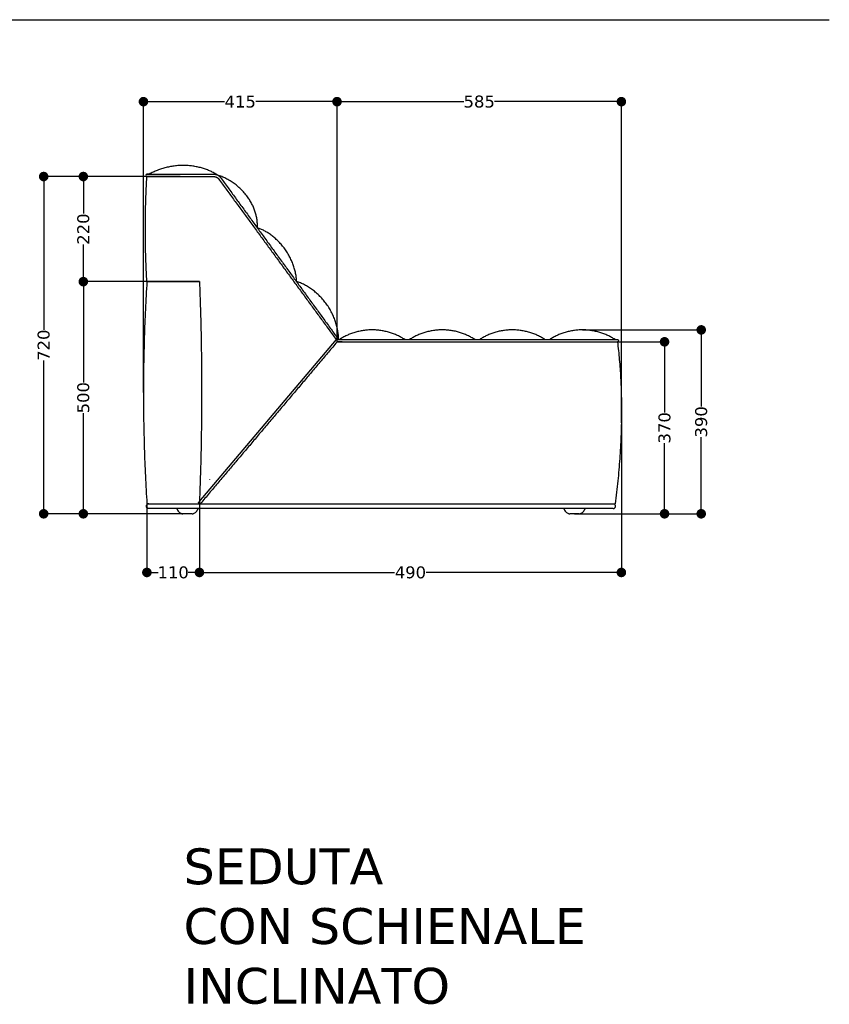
# Model space of a CAD drawing. Header units: millimetres. Extents: x 1665 to 5042, y -9544 to 1467.
# Tile 5 of 7: x 3347 to 5042, y -3769 to -1708. Entities that reach past the tile are written whole.
import ezdxf

# ---------------------------------------------------------------- set-up
doc = ezdxf.new("R2010")
doc.units = ezdxf.units.MM
doc.layers.get('0').update_dxf_attribs({"true_color": 0x000000})
doc.styles.add('MDF', font='verdana.ttf')
doc.dimstyles.new('MDF', dxfattribs={"dimtxt": 25, "dimasz": 20, "dimexe": 0.18, "dimexo": 0.0625, "dimgap": 2, "dimtad": 0, "dimtoh": 1, "dimdec": 0, "dimzin": 1, "dimdsep": 46, "dimtxsty": 'MDF', "dimblk": 'DOT', "dimcen": 0.09, "dimadec": 0, "dimazin": 0, "dimtfac": 1, "dimtdec": 4, "dimtix": 1, "dimtofl": 0, "dimtmove": 1, "dimatfit": 3, "dimfxl": 1, "dimtolj": 1, "dimtzin": 1, "dimarcsym": 0})

# ---------------------------------------------------------------- blocks, each defined once
blk = doc.blocks.new('_Dot')
at = {"color": 0, "linetype": 'ByBlock', "lineweight": -2}
blk.add_line((-0.5, 0), (-1, 0), dxfattribs=at)
at = {"color": 0, "linetype": 'ByBlock', "const_width": 0.5}
blk.add_lwpolyline([(-0.25, 0, 1), (0.25, 0, 1)], format="xyb", close=True, dxfattribs=at)
blk = doc.blocks.new('*D6')
at = {"color": 0, "lineweight": -2}
for p, q in [((4606.4, -2552), (4606.4, -2865.3)), ((3723.2, -2715.8), (3723.2, -2865.3)), ((3743.2, -2865.1), (4131.8, -2865.1)), ((4586.4, -2865.1), (4197.8, -2865.1))]:
    blk.add_line(p, q, dxfattribs=at)
at = {"layer": 'Defpoints', "color": 0}
for p in [(4606.4, -2551.9), (3723.2, -2715.7), (4606.4, -2865.1)]:
    blk.add_point(p, dxfattribs=at)
at = {"color": 0, "lineweight": -2, "xscale": 20, "yscale": 20, "zscale": 20, "rotation": 180}
blk.add_blockref('_Dot', (3723.2, -2865.1), dxfattribs=at)
at = {"color": 0, "lineweight": -2, "xscale": 20, "yscale": 20, "zscale": 20}
blk.add_blockref('_Dot', (4606.4, -2865.1), dxfattribs=at)
at = {"color": 0, "insert": (4164.8, -2865.1), "char_height": 25, "attachment_point": 5, "style": 'MDF'}
blk.add_mtext('\\A1;490', dxfattribs=at)
blk = doc.blocks.new('*D7')
at = {"color": 0, "lineweight": -2}
for p, q in [((3606, -2488.7), (3606, -1879.3)), ((3626, -1879.5), (3775.7, -1879.5)), ((3991.2, -1879.5), (3841.5, -1879.5)), ((4011.2, -2382.6), (4011.2, -1879.3))]:
    blk.add_line(p, q, dxfattribs=at)
at = {"layer": 'Defpoints', "color": 0}
for p in [(3606, -1879.5), (4011.2, -2382.6), (3606, -2488.8)]:
    blk.add_point(p, dxfattribs=at)
at = {"color": 0, "lineweight": -2, "xscale": 20, "yscale": 20, "zscale": 20, "rotation": 180}
blk.add_blockref('_Dot', (3606, -1879.5), dxfattribs=at)
at = {"color": 0, "lineweight": -2, "xscale": 20, "yscale": 20, "zscale": 20}
blk.add_blockref('_Dot', (4011.2, -1879.5), dxfattribs=at)
at = {"color": 0, "insert": (3808.6, -1879.5), "char_height": 25, "attachment_point": 5, "style": 'MDF'}
blk.add_mtext('\\A1;415', dxfattribs=at)
blk = doc.blocks.new('*D8')
at = {"color": 0, "lineweight": -2}
for p, q in [((4011.2, -2382.6), (4011.2, -1879.3)), ((4031.2, -1879.5), (4276.8, -1879.5)), ((4586.4, -1879.5), (4340.8, -1879.5)), ((4606.4, -2551.9), (4606.4, -1879.3))]:
    blk.add_line(p, q, dxfattribs=at)
at = {"layer": 'Defpoints', "color": 0}
for p in [(4606.4, -1879.5), (4011.2, -2382.6), (4606.4, -2551.9)]:
    blk.add_point(p, dxfattribs=at)
at = {"color": 0, "lineweight": -2, "xscale": 20, "yscale": 20, "zscale": 20, "rotation": 180}
blk.add_blockref('_Dot', (4011.2, -1879.5), dxfattribs=at)
at = {"color": 0, "lineweight": -2, "xscale": 20, "yscale": 20, "zscale": 20}
blk.add_blockref('_Dot', (4606.4, -1879.5), dxfattribs=at)
at = {"color": 0, "insert": (4308.8, -1879.5), "char_height": 25, "attachment_point": 5, "style": 'MDF'}
blk.add_mtext('\\A1;585', dxfattribs=at)
blk = doc.blocks.new('*D10')
at = {"color": 0, "lineweight": -2}
for p, q in [((3688.1, -2256.3), (3480.1, -2256.3)), ((3480.2, -2276.3), (3480.2, -2467.2)), ((3480.2, -2722.3), (3480.2, -2531.4)), ((3688.1, -2742.3), (3480.1, -2742.3))]:
    blk.add_line(p, q, dxfattribs=at)
at = {"layer": 'Defpoints', "color": 0}
for p in [(3480.2, -2256.3), (3688.2, -2256.3), (3688.2, -2742.3)]:
    blk.add_point(p, dxfattribs=at)
at = {"color": 0, "lineweight": -2, "xscale": 20, "yscale": 20, "zscale": 20}
for p, rotation in [((3480.2, -2256.3), 90), ((3480.2, -2742.3), 270)]:
    blk.add_blockref('_Dot', p, dxfattribs=dict(at, rotation=rotation))
at = {"color": 0, "insert": (3480.2, -2499.3), "char_height": 25, "attachment_point": 5, "rotation": 90, "style": 'MDF'}
blk.add_mtext('\\A1;500', dxfattribs=at)
blk = doc.blocks.new('*D11')
at = {"color": 0, "lineweight": -2}
for p, q in [((4547.6, -2382.3), (4696.8, -2382.3)), ((4696.7, -2402.3), (4696.7, -2530.1)), ((4696.7, -2722.3), (4696.7, -2594.5)), ((4517.8, -2742.3), (4696.8, -2742.3))]:
    blk.add_line(p, q, dxfattribs=at)
at = {"layer": 'Defpoints', "color": 0}
for p in [(4547.5, -2382.3), (4517.7, -2742.3), (4696.7, -2742.3)]:
    blk.add_point(p, dxfattribs=at)
at = {"color": 0, "lineweight": -2, "xscale": 20, "yscale": 20, "zscale": 20}
for p, rotation in [((4696.7, -2382.3), 90), ((4696.7, -2742.3), 270)]:
    blk.add_blockref('_Dot', p, dxfattribs=dict(at, rotation=rotation))
at = {"color": 0, "insert": (4696.7, -2562.3), "char_height": 25, "attachment_point": 5, "rotation": 90, "style": 'MDF'}
blk.add_mtext('\\A1;370', dxfattribs=at)
blk = doc.blocks.new('*D12')
at = {"color": 0, "lineweight": -2}
for p, q in [((3682.9, -2036.3), (3480.1, -2036.3)), ((3480.2, -2056.3), (3480.2, -2114)), ((3480.2, -2236.3), (3480.2, -2178.6)), ((3723.1, -2256.3), (3480.1, -2256.3))]:
    blk.add_line(p, q, dxfattribs=at)
at = {"layer": 'Defpoints', "color": 0}
for p in [(3480.2, -2036.3), (3683, -2036.3), (3723.2, -2256.3)]:
    blk.add_point(p, dxfattribs=at)
at = {"color": 0, "lineweight": -2, "xscale": 20, "yscale": 20, "zscale": 20}
for p, rotation in [((3480.2, -2036.3), 90), ((3480.2, -2256.3), 270)]:
    blk.add_blockref('_Dot', p, dxfattribs=dict(at, rotation=rotation))
at = {"color": 0, "insert": (3480.2, -2146.3), "char_height": 25, "attachment_point": 5, "rotation": 90, "style": 'MDF'}
blk.add_mtext('\\A1;220', dxfattribs=at)
blk = doc.blocks.new('*D13')
at = {"color": 0, "lineweight": -2}
for p, q in [((3723.2, -2715.8), (3723.2, -2865.3)), ((3613.2, -2721.4), (3613.2, -2865.3)), ((3633.2, -2865.1), (3636.9, -2865.1)), ((3703.2, -2865.1), (3699.5, -2865.1))]:
    blk.add_line(p, q, dxfattribs=at)
at = {"layer": 'Defpoints', "color": 0}
for p in [(3723.2, -2715.7), (3613.2, -2721.3), (3723.2, -2865.1)]:
    blk.add_point(p, dxfattribs=at)
at = {"color": 0, "lineweight": -2, "xscale": 20, "yscale": 20, "zscale": 20, "rotation": 180}
blk.add_blockref('_Dot', (3613.2, -2865.1), dxfattribs=at)
at = {"color": 0, "lineweight": -2, "xscale": 20, "yscale": 20, "zscale": 20}
blk.add_blockref('_Dot', (3723.2, -2865.1), dxfattribs=at)
at = {"color": 0, "insert": (3668.2, -2865.1), "char_height": 25, "attachment_point": 5, "style": 'MDF'}
blk.add_mtext('\\A1;110', dxfattribs=at)
blk = doc.blocks.new('*D14')
at = {"color": 0, "lineweight": -2}
for p, q in [((4524.9, -2357.3), (4773.6, -2357.3)), ((4773.5, -2377.3), (4773.5, -2517.6)), ((4773.5, -2722.3), (4773.5, -2582)), ((4508.3, -2742.3), (4773.6, -2742.3))]:
    blk.add_line(p, q, dxfattribs=at)
at = {"layer": 'Defpoints', "color": 0}
for p in [(4524.8, -2357.3), (4508.2, -2742.3), (4773.5, -2742.3)]:
    blk.add_point(p, dxfattribs=at)
at = {"color": 0, "lineweight": -2, "xscale": 20, "yscale": 20, "zscale": 20}
for p, rotation in [((4773.5, -2357.3), 90), ((4773.5, -2742.3), 270)]:
    blk.add_blockref('_Dot', p, dxfattribs=dict(at, rotation=rotation))
at = {"color": 0, "insert": (4773.5, -2549.8), "char_height": 25, "attachment_point": 5, "rotation": 90, "style": 'MDF'}
blk.add_mtext('\\A1;390', dxfattribs=at)
blk = doc.blocks.new('*D16')
at = {"color": 0, "lineweight": -2}
for p, q in [((3613.1, -2036.3), (3397, -2036.3)), ((3397.2, -2056.3), (3397.2, -2357)), ((3397.2, -2722.3), (3397.2, -2421.7)), ((3690.2, -2742.3), (3397, -2742.3))]:
    blk.add_line(p, q, dxfattribs=at)
at = {"layer": 'Defpoints', "color": 0}
for p in [(3613.2, -2036.3), (3397.2, -2742.3), (3690.3, -2742.3)]:
    blk.add_point(p, dxfattribs=at)
at = {"color": 0, "lineweight": -2, "xscale": 20, "yscale": 20, "zscale": 20}
for p, rotation in [((3397.2, -2036.3), 90), ((3397.2, -2742.3), 270)]:
    blk.add_blockref('_Dot', p, dxfattribs=dict(at, rotation=rotation))
at = {"color": 0, "insert": (3397.2, -2389.3), "char_height": 25, "attachment_point": 5, "rotation": 90, "style": 'MDF'}
blk.add_mtext('\\A1;720', dxfattribs=at)

msp = doc.modelspace()

# ---------------------------------------------------------------- linework, layer by layer
at = {"linetype": 'Continuous'}
for points in [[(1664.6, -1707.9), (5041.6, -1707.9)], [(4009.3, -2377.3), (3722, -2717.1)], [(4011.2, -2377.3), (4009.3, -2377.3)], [(4016.3, -2377.3), (4598.2, -2377.3)]]:
    msp.add_lwpolyline(points, dxfattribs=at)
msp.add_arc((3613.2, -2033.8), 2.5, 90, 270, dxfattribs=at)
at = {"linetype": 'Continuous', "extrusion": (0, 0, -1)}
for centre, start, end in [((-4598.2, -2379.8), 90, 270), ((-3723.9, -2718.7), 221.9572, 41.9572)]:
    msp.add_arc(centre, 2.5, start, end, dxfattribs=at)
at = {"linetype": 'Continuous'}
for points, weights, degree in [([(3761.2, -2033.2), (3692.4, -1990.1), (3618.2, -2031.3)], [1, 0.836367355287, 1], 2), ([(3752.8, -2036.3), (3759.8, -2036.3), (3763.6, -2041.5)], [1, 0.89175139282, 1], 2), ([(3753.1, -2031.3), (3762.4, -2031.3), (3767.6, -2038.5)], [1, 0.891751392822, 1], 2), ([(3844.4, -2143.5), (3849.2, -2061.4), (3761.2, -2033.2)], [1, 0.732964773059, 1], 2), ([(3926.7, -2255.9), (3922.6, -2169.9), (3844.4, -2143.5)], [1, 0.736751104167, 1], 2), ([(4014.3, -2377.3), (4014.4, -2285.3), (3926.7, -2255.9)], [1, 0.736751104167, 1], 2), ([(4152.9, -2377.3), (4084.6, -2333.4), (4016.3, -2377.3)], [1, 0.836367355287, 1], 2), ([(4299.6, -2377.3), (4231.3, -2333.4), (4163.1, -2377.3)], [1, 0.836367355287, 1], 2), ([(4446.3, -2377.3), (4378.1, -2333.4), (4309.8, -2377.3)], [1, 0.836367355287, 1], 2), ([(4593.1, -2377.3), (4524.8, -2333.4), (4456.5, -2377.3)], [1, 0.836367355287, 1], 2), ([(4012, -2382.3), (4011.5, -2382.3), (4011.2, -2382.6)], [1, 0.913393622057, 1], 2), ([(3617.2, -2731.3), (3613.7, -2731.3), (3610.5, -2728.3), (3612.7, -2724)], [1, 0.58664041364, 0.429580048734, 0.528818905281], 3), ([(3617.2, -2731.3), (3613.7, -2731.3), (3610.5, -2728.3), (3612.7, -2724)], [1, 0.58664041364, 0.429580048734, 0.528818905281], 3), ([(3617.2, -2721.3), (3615.5, -2721.3), (3613.7, -2722.1), (3612.7, -2724)], [1, 0.746692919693, 0.589632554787, 0.528818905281], 3), ([(3617.2, -2721.3), (3615.5, -2721.3), (3613.7, -2722.1), (3612.7, -2724)], [1, 0.746692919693, 0.589632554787, 0.528818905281], 3), ([(4589.2, -2721.3), (4589.9, -2721.3), (4590.7, -2721.5), (4591.4, -2721.9)], [1, 0.870933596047, 0.766854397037, 0.687762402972], 3), ([(4589.2, -2721.3), (4589.9, -2721.3), (4590.7, -2721.5), (4591.4, -2721.9)], [1, 0.870933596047, 0.766854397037, 0.687762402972], 3), ([(4589.2, -2731.3), (4595, -2731.3), (4598.1, -2725.3), (4591.4, -2721.9)], [1, 0.462399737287, 0.358320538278, 0.687762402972], 3), ([(4589.2, -2731.3), (4595, -2731.3), (4598.1, -2725.3), (4591.4, -2721.9)], [1, 0.462399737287, 0.358320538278, 0.687762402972], 3)]:
    msp.add_rational_spline(points, weights, degree=degree, dxfattribs=at)
for points, degree in [([(3613.2, -2256.3), (3606.8, -2146.3), (3613.2, -2036.3)], 2), ([(3613.2, -2031.3), (3683.1, -2031.3), (3753.1, -2031.3)], 2), ([(3618.2, -2031.3), (3615.7, -2031.3), (3613.2, -2031.3)], 2), ([(3618.2, -2031.3), (3615.7, -2031.3), (3613.2, -2031.3)], 2), ([(3613.2, -2036.3), (3683, -2036.3), (3752.8, -2036.3)], 2), ([(3752.2, -2031.3), (3752.3, -2031.3), (3752.4, -2031.3)], 2), ([(3752.2, -2031.3), (3752.3, -2031.3), (3752.4, -2031.3)], 2), ([(3767.6, -2038.5), (3891, -2207.8), (4014.3, -2377.2)], 2), ([(3763.6, -2041.5), (3886.5, -2209.4), (4009.3, -2377.3)], 2), ([(3613.2, -2256.3), (3598.8, -2488.9), (3613.2, -2721.3)], 2), ([(3613.2, -2256.3), (3668.2, -2256.3), (3723.2, -2256.3)], 2), ([(3723.2, -2256.3), (3732.4, -2486), (3723.2, -2715.7)], 2), ([(3614.2, -2274.3), (3614.2, -2274.3), (3614.2, -2274.3)], 2), ([(4011.2, -2382.6), (3868.5, -2551.5), (3725.8, -2720.4)], 2), ([(4011.2, -2377.3), (4013.8, -2377.3), (4016.3, -2377.3)], 2), ([(4022.2, -2382.3), (4017.1, -2382.3), (4012, -2382.3)], 2), ([(4012, -2382.3), (4305.1, -2382.3), (4598.2, -2382.3)], 2), ([(4152.9, -2377.3), (4158, -2377.3), (4163.1, -2377.3)], 2), ([(4299.6, -2377.3), (4304.7, -2377.3), (4309.8, -2377.3)], 2), ([(4446.3, -2377.3), (4451.4, -2377.3), (4456.5, -2377.3)], 2), ([(4593.1, -2377.3), (4595.6, -2377.3), (4598.2, -2377.3)], 2), ([(4598.2, -2382.3), (4617.3, -2540.8), (4593.2, -2721.3)], 2), ([(3745.2, -2670.9), (3745.2, -2670.8), (3745.2, -2670.8)], 2), ([(3745.2, -2670.9), (3745.2, -2670.8), (3745.2, -2670.8)], 2), ([(3613.2, -2721.3), (4103.2, -2721.3), (4593.2, -2721.3)], 2), ([(3613.2, -2721.3), (4103.2, -2721.3), (4593.2, -2721.3)], 2), ([(4589.2, -2731.3), (4103.2, -2731.3), (3617.2, -2731.3)], 2), ([(4589.2, -2731.3), (4103.2, -2731.3), (3617.2, -2731.3)], 2), ([(3708.2, -2742.3), (3708.2, -2742.3), (3708.2, -2742.3), (3708.1, -2742.3)], 3), ([(3708.2, -2742.3), (3708.2, -2742.3), (3708.2, -2742.3), (3708.1, -2742.3)], 3), ([(4498.2, -2742.3), (4498.2, -2742.3), (4498.2, -2742.3), (4498.2, -2742.3)], 3), ([(4498.2, -2742.3), (4498.2, -2742.3), (4498.2, -2742.3), (4498.2, -2742.3)], 3), ([(4498.2, -2742.3), (4498.2, -2742.3), (4498.2, -2742.3), (4498.2, -2742.3)], 3), ([(4498.2, -2742.3), (4498.2, -2742.3), (4498.2, -2742.3), (4498.2, -2742.3)], 3), ([(4498.2, -2742.3), (4498.2, -2742.3), (4498.2, -2742.3), (4498.2, -2742.3)], 3), ([(4498.2, -2742.3), (4498.2, -2742.3), (4498.2, -2742.3), (4498.2, -2742.3)], 3)]:
    msp.add_open_spline(points, degree=degree, dxfattribs=at)
for points, knots in [([(3675.8, -2731.3), (3676.3, -2732.6), (3676.9, -2733.8), (3677.6, -2735), (3678.3, -2736.1), (3679.1, -2737.2), (3680.8, -2739.1), (3681.7, -2739.9), (3682.7, -2740.6), (3683.5, -2741.1), (3684.5, -2741.6), (3685.9, -2742), (3686.4, -2742.1), (3687, -2742.2), (3687.1, -2742.2), (3687.4, -2742.3), (3687.6, -2742.3), (3687.8, -2742.3), (3687.9, -2742.3), (3688, -2742.3), (3688, -2742.3), (3688.1, -2742.3), (3688.1, -2742.3), (3688.1, -2742.3), (3688.1, -2742.3), (3688.2, -2742.3), (3688.2, -2742.3), (3688.2, -2742.3), (3688.2, -2742.3), (3688.2, -2742.3)], [14.334981, 14.334981, 14.334981, 14.334981, 18.442704, 18.442704, 18.442704, 22.494362, 22.494362, 26.060899, 26.060899, 26.060899, 29.180445, 29.180445, 30.601476, 30.601476, 31.058803, 31.058803, 31.509489, 31.509489, 31.731805, 31.731805, 31.842958, 31.842958, 31.898537, 31.898537, 31.926327, 31.926327, 31.940221, 31.940221, 31.949027, 31.949027, 31.949027, 31.949027]), ([(3675.8, -2731.3), (3676.3, -2732.6), (3676.9, -2733.8), (3677.6, -2735), (3678.3, -2736.1), (3679.1, -2737.2), (3680.8, -2739.1), (3681.7, -2739.9), (3682.7, -2740.6), (3683.5, -2741.1), (3684.5, -2741.6), (3685.9, -2742), (3686.4, -2742.1), (3687, -2742.2), (3687.1, -2742.2), (3687.4, -2742.3), (3687.6, -2742.3), (3687.8, -2742.3), (3687.9, -2742.3), (3688, -2742.3), (3688, -2742.3), (3688.1, -2742.3), (3688.1, -2742.3), (3688.1, -2742.3), (3688.1, -2742.3), (3688.2, -2742.3), (3688.2, -2742.3), (3688.2, -2742.3), (3688.2, -2742.3), (3688.2, -2742.3)], [14.334981, 14.334981, 14.334981, 14.334981, 18.442704, 18.442704, 18.442704, 22.494362, 22.494362, 26.060899, 26.060899, 26.060899, 29.180445, 29.180445, 30.601476, 30.601476, 31.058803, 31.058803, 31.509489, 31.509489, 31.731805, 31.731805, 31.842958, 31.842958, 31.898537, 31.898537, 31.926327, 31.926327, 31.940221, 31.940221, 31.949027, 31.949027, 31.949027, 31.949027]), ([(3708.2, -2742.3), (3708.2, -2742.3), (3708.2, -2742.3), (3708.2, -2742.3), (3708.2, -2742.3), (3708.2, -2742.3), (3708.2, -2742.3), (3708.3, -2742.3), (3708.3, -2742.3), (3708.3, -2742.3), (3708.4, -2742.3), (3708.5, -2742.3), (3708.5, -2742.3), (3708.8, -2742.3), (3708.9, -2742.3), (3709.2, -2742.2), (3709.4, -2742.2), (3710, -2742.1), (3710.5, -2742), (3711.9, -2741.6), (3712.8, -2741.1), (3713.7, -2740.6), (3714.7, -2739.9), (3715.6, -2739.1), (3717.3, -2737.2), (3718.1, -2736.1), (3718.8, -2735), (3719.5, -2733.8), (3720.1, -2732.6), (3720.6, -2731.3)], [0.001579, 0.001579, 0.001579, 0.001579, 0.01042, 0.01042, 0.024314, 0.024314, 0.052102, 0.052102, 0.107677, 0.107677, 0.218827, 0.218827, 0.441144, 0.441144, 0.891831, 0.891831, 1.349158, 1.349158, 2.770192, 2.770192, 5.889744, 5.889744, 5.889744, 9.456281, 9.456281, 13.507939, 13.507939, 13.507939, 17.615661, 17.615661, 17.615661, 17.615661]), ([(3708.2, -2742.3), (3708.2, -2742.3), (3708.2, -2742.3), (3708.2, -2742.3), (3708.2, -2742.3), (3708.2, -2742.3), (3708.2, -2742.3), (3708.3, -2742.3), (3708.3, -2742.3), (3708.3, -2742.3), (3708.4, -2742.3), (3708.5, -2742.3), (3708.5, -2742.3), (3708.8, -2742.3), (3708.9, -2742.3), (3709.2, -2742.2), (3709.4, -2742.2), (3710, -2742.1), (3710.5, -2742), (3711.9, -2741.6), (3712.8, -2741.1), (3713.7, -2740.6), (3714.7, -2739.9), (3715.6, -2739.1), (3717.3, -2737.2), (3718.1, -2736.1), (3718.8, -2735), (3719.5, -2733.8), (3720.1, -2732.6), (3720.6, -2731.3)], [0.001255, 0.001255, 0.001255, 0.001255, 0.010421, 0.010421, 0.024315, 0.024315, 0.052104, 0.052104, 0.107681, 0.107681, 0.218836, 0.218836, 0.441162, 0.441162, 0.891867, 0.891867, 1.349212, 1.349212, 2.770301, 2.770301, 5.889954, 5.889954, 5.889954, 9.456574, 9.456574, 13.508289, 13.508289, 13.508289, 17.616045, 17.616045, 17.616045, 17.616045]), ([(3708.2, -2742.3), (3708.2, -2742.3), (3708.2, -2742.3), (3708.2, -2742.3), (3708.2, -2742.3), (3708.2, -2742.3), (3708.2, -2742.3), (3708.3, -2742.3), (3708.3, -2742.3), (3708.3, -2742.3), (3708.4, -2742.3), (3708.5, -2742.3), (3708.5, -2742.3), (3708.8, -2742.3), (3708.9, -2742.3), (3709.2, -2742.2), (3709.4, -2742.2), (3710, -2742.1), (3710.5, -2742), (3711.9, -2741.6), (3712.8, -2741.1), (3713.7, -2740.6), (3714.7, -2739.9), (3715.6, -2739.1), (3717.3, -2737.2), (3718.1, -2736.1), (3718.8, -2735), (3719.5, -2733.8), (3720.1, -2732.6), (3720.6, -2731.3)], [0.001579, 0.001579, 0.001579, 0.001579, 0.01042, 0.01042, 0.024314, 0.024314, 0.052102, 0.052102, 0.107677, 0.107677, 0.218827, 0.218827, 0.441144, 0.441144, 0.891831, 0.891831, 1.349158, 1.349158, 2.770192, 2.770192, 5.889744, 5.889744, 5.889744, 9.456281, 9.456281, 13.507939, 13.507939, 13.507939, 17.615661, 17.615661, 17.615661, 17.615661]), ([(3708.2, -2742.3), (3708.2, -2742.3), (3708.2, -2742.3), (3708.2, -2742.3), (3708.2, -2742.3), (3708.2, -2742.3), (3708.2, -2742.3), (3708.3, -2742.3), (3708.3, -2742.3), (3708.3, -2742.3), (3708.4, -2742.3), (3708.5, -2742.3), (3708.5, -2742.3), (3708.8, -2742.3), (3708.9, -2742.3), (3709.2, -2742.2), (3709.4, -2742.2), (3710, -2742.1), (3710.5, -2742), (3711.9, -2741.6), (3712.8, -2741.1), (3713.7, -2740.6), (3714.7, -2739.9), (3715.6, -2739.1), (3717.3, -2737.2), (3718.1, -2736.1), (3718.8, -2735), (3719.5, -2733.8), (3720.1, -2732.6), (3720.6, -2731.3)], [0.001255, 0.001255, 0.001255, 0.001255, 0.010421, 0.010421, 0.024315, 0.024315, 0.052104, 0.052104, 0.107681, 0.107681, 0.218836, 0.218836, 0.441162, 0.441162, 0.891867, 0.891867, 1.349212, 1.349212, 2.770301, 2.770301, 5.889954, 5.889954, 5.889954, 9.456574, 9.456574, 13.508289, 13.508289, 13.508289, 17.616045, 17.616045, 17.616045, 17.616045]), ([(4485.8, -2731.3), (4486.3, -2732.6), (4486.9, -2733.8), (4487.6, -2735), (4488.3, -2736.1), (4489.1, -2737.2), (4490.8, -2739.1), (4491.7, -2739.9), (4492.7, -2740.6), (4493.5, -2741.1), (4494.5, -2741.6), (4495.9, -2742), (4496.4, -2742.1), (4497, -2742.2), (4497.1, -2742.2), (4497.4, -2742.3), (4497.6, -2742.3), (4497.8, -2742.3), (4497.9, -2742.3), (4498, -2742.3), (4498, -2742.3), (4498.1, -2742.3), (4498.1, -2742.3), (4498.1, -2742.3), (4498.1, -2742.3), (4498.2, -2742.3), (4498.2, -2742.3), (4498.2, -2742.3), (4498.2, -2742.3), (4498.2, -2742.3)], [14.33499, 14.33499, 14.33499, 14.33499, 18.442724, 18.442724, 18.442724, 22.494401, 22.494401, 26.060967, 26.060967, 26.060967, 29.180547, 29.180547, 30.601597, 30.601597, 31.05893, 31.05893, 31.509622, 31.509622, 31.731942, 31.731942, 31.843097, 31.843097, 31.898676, 31.898676, 31.926466, 31.926466, 31.940361, 31.940361, 31.949664, 31.949664, 31.949664, 31.949664]), ([(4485.8, -2731.3), (4486.3, -2732.6), (4486.9, -2733.8), (4487.6, -2735), (4488.3, -2736.1), (4489.1, -2737.2), (4490.8, -2739.1), (4491.7, -2739.9), (4492.7, -2740.6), (4493.5, -2741.1), (4494.5, -2741.6), (4495.9, -2742), (4496.4, -2742.1), (4497, -2742.2), (4497.1, -2742.2), (4497.4, -2742.3), (4497.6, -2742.3), (4497.8, -2742.3), (4497.9, -2742.3), (4498, -2742.3), (4498, -2742.3), (4498.1, -2742.3), (4498.1, -2742.3), (4498.1, -2742.3), (4498.1, -2742.3), (4498.2, -2742.3), (4498.2, -2742.3), (4498.2, -2742.3), (4498.2, -2742.3), (4498.2, -2742.3)], [14.33499, 14.33499, 14.33499, 14.33499, 18.442724, 18.442724, 18.442724, 22.494401, 22.494401, 26.060967, 26.060967, 26.060967, 29.180547, 29.180547, 30.601597, 30.601597, 31.05893, 31.05893, 31.509622, 31.509622, 31.731942, 31.731942, 31.843097, 31.843097, 31.898676, 31.898676, 31.926466, 31.926466, 31.940361, 31.940361, 31.949664, 31.949664, 31.949664, 31.949664]), ([(4518.2, -2742.3), (4518.2, -2742.3), (4518.2, -2742.3), (4518.2, -2742.3), (4518.2, -2742.3), (4518.2, -2742.3), (4518.2, -2742.3), (4518.3, -2742.3), (4518.3, -2742.3), (4518.3, -2742.3), (4518.4, -2742.3), (4518.5, -2742.3), (4518.5, -2742.3), (4518.8, -2742.3), (4518.9, -2742.3), (4519.2, -2742.2), (4519.4, -2742.2), (4520, -2742.1), (4520.5, -2742), (4521.9, -2741.6), (4522.8, -2741.1), (4523.7, -2740.6), (4524.7, -2739.9), (4525.6, -2739.1), (4527.3, -2737.2), (4528.1, -2736.1), (4528.8, -2735), (4529.5, -2733.8), (4530.1, -2732.6), (4530.6, -2731.3)], [0.001202, 0.001202, 0.001202, 0.001202, 0.01042, 0.01042, 0.024314, 0.024314, 0.052102, 0.052102, 0.107678, 0.107678, 0.21883, 0.21883, 0.44115, 0.44115, 0.891843, 0.891843, 1.349177, 1.349177, 2.770229, 2.770229, 5.889815, 5.889815, 5.889815, 9.456381, 9.456381, 13.508058, 13.508058, 13.508058, 17.615792, 17.615792, 17.615792, 17.615792]), ([(4518.2, -2742.3), (4518.2, -2742.3), (4518.2, -2742.3), (4518.2, -2742.3), (4518.2, -2742.3), (4518.2, -2742.3), (4518.2, -2742.3), (4518.3, -2742.3), (4518.3, -2742.3), (4518.3, -2742.3), (4518.4, -2742.3), (4518.5, -2742.3), (4518.5, -2742.3), (4518.8, -2742.3), (4518.9, -2742.3), (4519.2, -2742.2), (4519.4, -2742.2), (4520, -2742.1), (4520.5, -2742), (4521.9, -2741.6), (4522.8, -2741.1), (4523.7, -2740.6), (4524.7, -2739.9), (4525.6, -2739.1), (4527.3, -2737.2), (4528.1, -2736.1), (4528.8, -2735), (4529.5, -2733.8), (4530.1, -2732.6), (4530.6, -2731.3)], [0.001202, 0.001202, 0.001202, 0.001202, 0.01042, 0.01042, 0.024314, 0.024314, 0.052102, 0.052102, 0.107678, 0.107678, 0.21883, 0.21883, 0.44115, 0.44115, 0.891843, 0.891843, 1.349177, 1.349177, 2.770229, 2.770229, 5.889815, 5.889815, 5.889815, 9.456381, 9.456381, 13.508058, 13.508058, 13.508058, 17.615792, 17.615792, 17.615792, 17.615792]), ([(3708.1, -2742.3), (3707.9, -2742.3), (3707.5, -2742.3), (3706.2, -2742.3), (3705.4, -2742.3), (3703.3, -2742.3), (3702.1, -2742.3), (3699.6, -2742.3), (3698.3, -2742.3), (3695.6, -2742.3), (3694.4, -2742.3), (3692.1, -2742.3), (3691.1, -2742.3), (3689.5, -2742.3), (3688.9, -2742.3), (3688.3, -2742.3), (3688.2, -2742.3), (3688.2, -2742.3)], [-31.622027, -31.622027, -31.622027, -31.622027, -27.669274, -27.669274, -23.716521, -23.716521, -19.763767, -19.763767, -15.811014, -15.811014, -11.85826, -11.85826, -7.905507, -7.905507, -3.952753, -3.952753, -1.255173, -1.255173, -1.255173, -1.255173]), ([(3708.1, -2742.3), (3707.9, -2742.3), (3707.5, -2742.3), (3706.2, -2742.3), (3705.4, -2742.3), (3703.3, -2742.3), (3702.1, -2742.3), (3699.6, -2742.3), (3698.3, -2742.3), (3695.6, -2742.3), (3694.4, -2742.3), (3692.1, -2742.3), (3691.1, -2742.3), (3689.5, -2742.3), (3688.9, -2742.3), (3688.3, -2742.3), (3688.2, -2742.3), (3688.2, -2742.3)], [-31.622027, -31.622027, -31.622027, -31.622027, -27.669274, -27.669274, -23.716521, -23.716521, -19.763767, -19.763767, -15.811014, -15.811014, -11.85826, -11.85826, -7.905507, -7.905507, -3.952753, -3.952753, -1.255173, -1.255173, -1.255173, -1.255173]), ([(4518.2, -2742.3), (4518.2, -2742.3), (4518, -2742.3), (4517.3, -2742.3), (4516.7, -2742.3), (4515, -2742.3), (4514, -2742.3), (4511.7, -2742.3), (4510.4, -2742.3), (4507.8, -2742.3), (4506.5, -2742.3), (4504, -2742.3), (4502.8, -2742.3), (4500.8, -2742.3), (4500, -2742.3), (4498.7, -2742.3), (4498.3, -2742.3), (4498.2, -2742.3)], [-30.672779, -30.672779, -30.672779, -30.672779, -27.669274, -27.669274, -23.716521, -23.716521, -19.763767, -19.763767, -15.811014, -15.811014, -11.85826, -11.85826, -7.905507, -7.905507, -3.952753, -3.952753, 0, 0, 0, 0]), ([(4518.2, -2742.3), (4518.2, -2742.3), (4518, -2742.3), (4517.3, -2742.3), (4516.7, -2742.3), (4515, -2742.3), (4514, -2742.3), (4511.7, -2742.3), (4510.4, -2742.3), (4507.8, -2742.3), (4506.5, -2742.3), (4504, -2742.3), (4502.8, -2742.3), (4500.8, -2742.3), (4500, -2742.3), (4498.7, -2742.3), (4498.3, -2742.3), (4498.2, -2742.3)], [-30.672779, -30.672779, -30.672779, -30.672779, -27.669274, -27.669274, -23.716521, -23.716521, -19.763767, -19.763767, -15.811014, -15.811014, -11.85826, -11.85826, -7.905507, -7.905507, -3.952753, -3.952753, 0, 0, 0, 0])]:
    msp.add_open_spline(points, degree=3, knots=knots, dxfattribs=at)

# ---------------------------------------------------------------- texts
at = {"insert": (3689.9, -3442.8), "char_height": 75, "width": 1875.401, "attachment_point": 1, "style": 'MDF'}
msp.add_mtext('{\\fVerdana;SEDUTA}\\P{\\fVerdana;CON SCHIENALE }\\P{\\fVerdana;INCLINATO}', dxfattribs=at)

# ---------------------------------------------------------------- dimensions: what is measured, and where the dimension line sits
for base, p1, p2, text, picture, middle in [((3606, -1879.5), (4011.2, -2382.6), (3606, -2488.8), '415', '*D7', (3808.6, -1879.5)), ((4606.4, -1879.5), (4011.2, -2382.6), (4606.4, -2551.9), '585', '*D8', (4308.8, -1879.5)), ((4606.4, -2865.1), (3723.2, -2715.7), (4606.4, -2551.9), '490', '*D6', (4164.8, -2865.1))]:
    dim = msp.add_linear_dim(base=base, p1=p1, p2=p2, text=text, dimstyle='MDF', override={"dimscale": 1, "dimtxt": 25, "dimasz": 20, "dimgap": 2, "dimtih": 0, "dimtoh": 0, "dimdec": 0, "dimlfac": 1, "dimzin": 1, "dimtxsty": 'MDF', "dimblk": 'Dot', "dimsah": 0, "dimtix": 0, "dimtmove": 0, "dimtzin": 1})
    dim.commit()
    dim.dimension.update_dxf_attribs({"geometry": picture, "text_midpoint": middle})
for base, p1, p2, text, picture, middle in [((3397.2, -2742.3), (3613.2, -2036.3), (3690.3, -2742.3), '720', '*D16', (3397.2, -2389.3)), ((3480.2, -2256.3), (3688.2, -2742.3), (3688.2, -2256.3), '500', '*D10', (3480.2, -2499.3)), ((4773.5, -2742.3), (4524.8, -2357.3), (4508.2, -2742.3), '390', '*D14', (4773.5, -2549.8)), ((4696.7, -2742.3), (4547.5, -2382.3), (4517.7, -2742.3), '370', '*D11', (4696.7, -2562.3))]:
    dim = msp.add_linear_dim(base=base, p1=p1, p2=p2, angle=90, text=text, dimstyle='MDF', override={"dimscale": 1, "dimtxt": 25, "dimasz": 20, "dimgap": 2, "dimtih": 0, "dimtoh": 0, "dimdec": 0, "dimlfac": 1, "dimzin": 1, "dimtxsty": 'MDF', "dimblk": 'Dot', "dimsah": 0, "dimtix": 0, "dimtmove": 0, "dimtzin": 1})
    dim.commit()
    dim.dimension.update_dxf_attribs({"geometry": picture, "text_midpoint": middle})
dim = msp.add_linear_dim(base=(3480.2, -2036.3), p1=(3723.2, -2256.3), p2=(3683, -2036.3), angle=90, dimstyle='MDF', override={"dimscale": 1, "dimtxt": 25, "dimasz": 20, "dimgap": 2, "dimtih": 0, "dimtoh": 0, "dimdec": 0, "dimlfac": 1, "dimzin": 1, "dimtxsty": 'MDF', "dimblk": 'Dot', "dimsah": 0, "dimtix": 0, "dimtmove": 0, "dimtzin": 1})
dim.commit()
dim.dimension.update_dxf_attribs({"geometry": '*D12', "text_midpoint": (3480.2, -2146.3)})
dim = msp.add_linear_dim(base=(3723.2, -2865.1), p1=(3613.2, -2721.3), p2=(3723.2, -2715.7), dimstyle='MDF', override={"dimscale": 1, "dimtxt": 25, "dimasz": 20, "dimgap": 2, "dimtih": 0, "dimtoh": 0, "dimdec": 0, "dimlfac": 1, "dimzin": 1, "dimtxsty": 'MDF', "dimblk": 'Dot', "dimsah": 0, "dimtix": 0, "dimtmove": 0, "dimtzin": 1})
dim.commit()
dim.dimension.update_dxf_attribs({"geometry": '*D13', "text_midpoint": (3668.2, -2865.1)})

doc.saveas('drawing.dxf')
